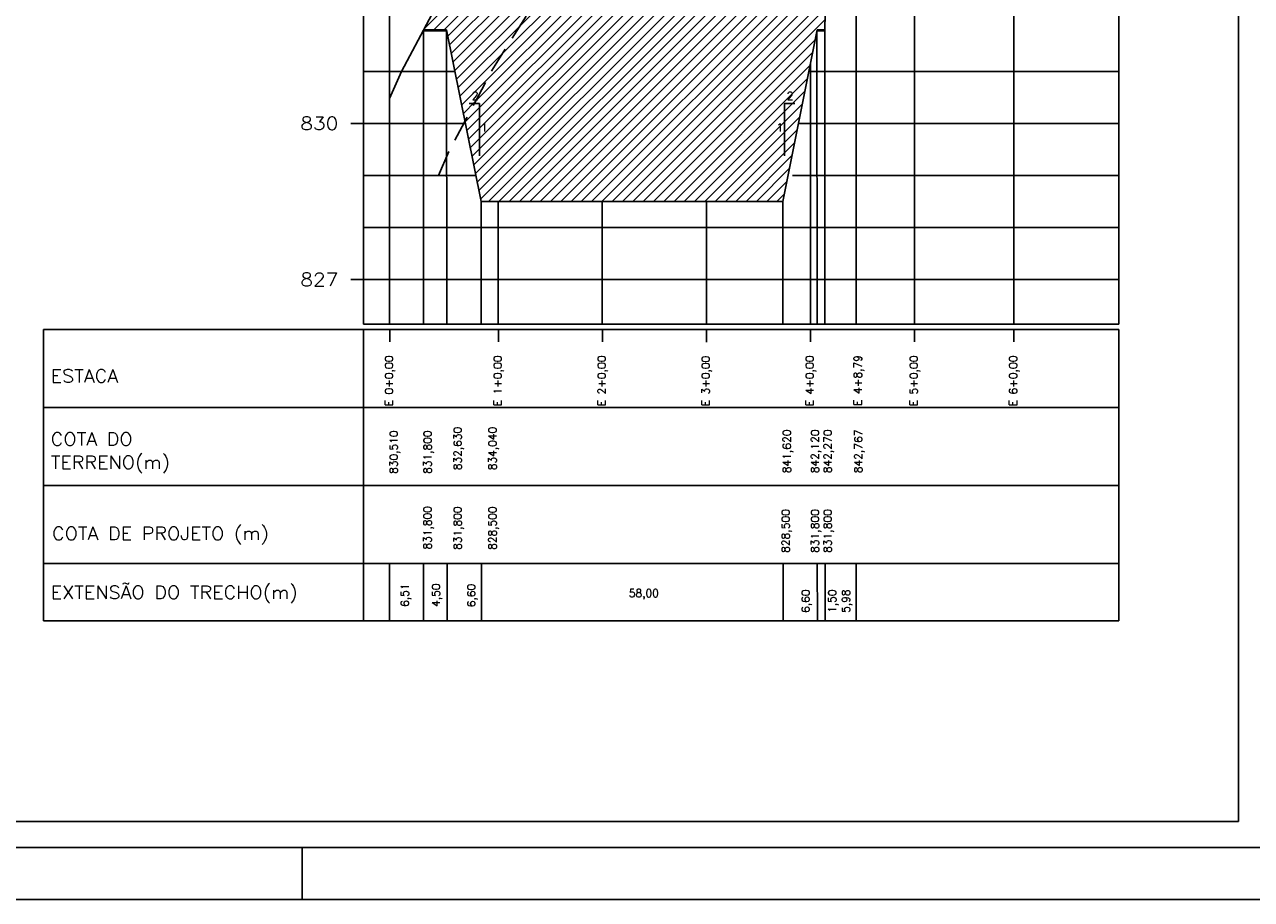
# Model space of a CAD drawing. Extents: x -1825 to 98, y 5678 to 6985.
# Tile 27 of 86: x -1408 to -1172, y 6391 to 6559. Entities that reach past the tile are written whole.
import ezdxf
from ezdxf.enums import TextEntityAlignment as Align

# ---------------------------------------------------------------- set-up
doc = ezdxf.new("R2010")
doc.units = 0
doc.header["$MEASUREMENT"] = 0
doc.linetypes.add('CONTINUO', pattern=[0])
doc.linetypes.add('DASHED', pattern=[0.75, 0.5, -0.25])
doc.layers.get('0').update_dxf_attribs({"linetype": 'CONTINUOUS'})
for name, color, linetype in [('-CORTE', 51, 'CONTINUOUS'), ('-PERFIL-ROCHA', 12, 'DASHED'), ('-ROCHA', 10, 'CONTINUO'), ('-TALUDI', 3, 'CONTINUOUS'), ('BASE', 6, 'CONTINUOUS'), ('PADRÃO', 7, 'CONTINUOUS'), ('PG-CORTE', 4, 'CONTINUOUS'), ('PG-LINE', 7, 'CONTINUOUS'), ('PG-MALHA', 7, 'CONTINUOUS'), ('PG-TERRENO', 6, 'CONTINUOUS'), ('PG-TXT-100', 3, 'CONTINUOUS'), ('PG-TXT-80', 2, 'CONTINUOUS')]:
    doc.layers.add(name, color=color, linetype=linetype)
doc.styles.add('ROMANS', font='romans.shx', dxfattribs={"height": 1.5})
pattern_1 = [(45, (-2564.0654, 179.2586), (-0.9899495, 0.9899495), [])]

msp = doc.modelspace()

# ---------------------------------------------------------------- hatches: boundary and pattern name
at = {"layer": '-CORTE'}
h = msp.add_hatch(dxfattribs=at)
h.set_pattern_fill('_USER', color=256, scale=1.4, angle=45, style=0, pattern_type=0)
h.set_pattern_definition(pattern_1)
h.paths.add_polyline_path([(-1251.66, 6641.38), (-1247.69, 6667.86), (-1257.21, 6660.18), (-1269.6, 6650.18), (-1281.25, 6640.18), (-1290.79, 6630.18), (-1299.39, 6620.18), (-1306.57, 6610.18), (-1311.26, 6600.18), (-1315.64, 6590.18), (-1320.02, 6580.18), (-1324.51, 6570.18), (-1329.83, 6560.18), (-1330.89, 6558.18), (-1326.44, 6558.18), (-1322.92, 6540.65), (-1320.41, 6545.37), (-1317.75, 6550.37), (-1308.21, 6565.47), (-1303.35, 6575.03), (-1298.45, 6584.29), (-1291, 6597.23), (-1286.43, 6602.96), (-1278.17, 6613.09), (-1270.69, 6622.03), (-1263.72, 6628.93)])
h.paths.add_polyline_path([(-1253.94, 6649.76), (-1252.82, 6649.76), (-1252.82, 6652.04), (-1253.94, 6652.04)], flags=24)
h.paths.add_polyline_path([(-1253.26, 6657.07), (-1249.53, 6657.07), (-1249.53, 6659.35), (-1253.26, 6659.35)], flags=24)
h.paths.add_polyline_path([(-1321.78, 6544.35), (-1320.01, 6544.35), (-1320.01, 6546.63), (-1321.78, 6546.63)], flags=24)
at = {"layer": '-ROCHA'}
h = msp.add_hatch(dxfattribs=at)
h.set_pattern_fill('_USER', color=256, scale=1.4, angle=45, style=0, pattern_type=0)
h.set_pattern_definition(pattern_1)
h.paths.add_polyline_path([(-1251.66, 6641.38), (-1263.72, 6628.93), (-1270.69, 6622.03), (-1278.17, 6613.09), (-1286.43, 6602.96), (-1291, 6597.23), (-1298.45, 6584.29), (-1303.35, 6575.03), (-1308.21, 6565.47), (-1317.75, 6550.37), (-1320.41, 6545.37), (-1322.92, 6540.65), (-1319.82, 6525.18), (-1261.82, 6525.18), (-1255.22, 6558.18), (-1253.74, 6558.18)])
h.paths.add_polyline_path([(-1258.39, 6595.26), (-1256.54, 6595.26), (-1256.54, 6597.54), (-1258.39, 6597.54)], flags=24)
h.paths.add_polyline_path([(-1255.88, 6605.66), (-1254.76, 6605.66), (-1254.76, 6607.94), (-1255.88, 6607.94)], flags=24)
h.paths.add_polyline_path([(-1261.19, 6544.35), (-1259.41, 6544.35), (-1259.41, 6546.63), (-1261.19, 6546.63)], flags=24)
h.paths.add_polyline_path([(-1262.96, 6538.27), (-1261.84, 6538.27), (-1261.84, 6540.55), (-1262.96, 6540.55)], flags=24)
h.paths.add_polyline_path([(-1319.84, 6538.27), (-1318.72, 6538.27), (-1318.72, 6540.55), (-1319.84, 6540.55)], flags=24)
h.paths.add_polyline_path([(-1321.78, 6544.35), (-1320.01, 6544.35), (-1320.01, 6546.63), (-1321.78, 6546.63)], flags=25)

# ---------------------------------------------------------------- linework, layer by layer
at = {"layer": '-PERFIL-ROCHA', "ltscale": 10, "flags": 128}
msp.add_lwpolyline([(-1327.99, 6530.17), (-1325.73, 6535.37), (-1320.41, 6545.37), (-1317.75, 6550.37), (-1308.21, 6565.47), (-1303.35, 6575.03), (-1298.45, 6584.29), (-1291, 6597.23), (-1286.43, 6602.96), (-1278.17, 6613.09), (-1270.69, 6622.03), (-1263.72, 6628.93), (-1247.79, 6645.37), (-1235.38, 6655.37), (-1227.78, 6664.28), (-1221.36, 6675.6), (-1217.33, 6682.77), (-1215.06, 6688.18)], dxfattribs=at)
at = {"layer": '-TALUDI', "flags": 128}
for points in [[(-1322.13, 6543.98), (-1320.13, 6543.98), (-1320.13, 6533.98)], [(-1259.51, 6543.98), (-1261.51, 6543.98), (-1261.51, 6533.98)]]:
    msp.add_lwpolyline(points, dxfattribs=at)
at = {"color": 11, "linetype": 'CONTINUOUS'}
msp.add_line((-1255.26, 6557.98), (-1253.75, 6557.98), dxfattribs=at)
at = {"layer": 'BASE', "color": 11, "linetype": 'CONTINUOUS'}
msp.add_line((-1330.89, 6557.98), (-1326.4, 6557.98), dxfattribs=at)
at = {"layer": 'PADRÃO', "color": 2}
msp.add_line((-1354.2, 6391.02), (-1354.2, 6401.02), dxfattribs=at)
msp.add_lwpolyline([(-1825.2, 6985.02), (-1825.2, 6391.02), (-984.2, 6391.02), (-984.2, 6985.02), (-1825.2, 6985.02)], dxfattribs=at)
at = {"layer": 'PADRÃO', "color": 1}
msp.add_lwpolyline([(-1800.2, 6401.02), (-994.2, 6401.02), (-994.2, 6975.02), (-1800.2, 6975.02)], close=True, dxfattribs=at)
at = {"layer": 'PADRÃO', "color": 2}
msp.add_lwpolyline([(-1795.2, 6406.02), (-1174.2, 6406.02), (-1174.2, 6970.02), (-1795.2, 6970.02)], close=True, dxfattribs=at)
at = {"layer": 'PG-CORTE', "linetype": 'CONTINUOUS'}
for p, q in [((-1253.74, 6558.18), (-1251.66, 6641.38)), ((-1319.82, 6525.18), (-1261.82, 6525.18)), ((-1318.93, 6525.18), (-1261.82, 6525.18)), ((-1317.67, 6525.18), (-1261.82, 6525.18))]:
    msp.add_line(p, q, dxfattribs=at)
at = {"layer": 'PG-CORTE', "color": 11, "linetype": 'CONTINUOUS'}
for p, q in [((-1330.89, 6558.18), (-1326.44, 6558.18)), ((-1330.89, 6558.18), (-1326.44, 6558.18)), ((-1330.12, 6558.18), (-1326.44, 6558.18)), ((-1255.22, 6558.18), (-1253.74, 6558.18))]:
    msp.add_line(p, q, dxfattribs=at)
at = {"layer": 'PG-CORTE'}
for p, q in [((-1326.44, 6558.18), (-1319.82, 6525.18)), ((-1261.82, 6525.18), (-1255.22, 6558.18))]:
    msp.add_line(p, q, dxfattribs=at)
at = {"layer": 'PG-LINE', "color": 3, "linetype": 'CONTINUOUS'}
for p, q in [((-1247.69, 6667.86), (-1247.69, 6501.58)), ((-1330.89, 6558.18), (-1330.89, 6501.58)), ((-1326.44, 6558.18), (-1326.4, 6501.58)), ((-1255.24, 6557.98), (-1255.2, 6501.58)), ((-1253.74, 6558.18), (-1253.7, 6501.58)), ((-1319.82, 6525.19), (-1319.8, 6501.58)), ((-1261.82, 6525.2), (-1261.8, 6501.58)), ((-1337.4, 6455.58), (-1337.4, 6444.57)), ((-1330.89, 6455.58), (-1330.89, 6444.57)), ((-1326.37, 6455.58), (-1326.36, 6444.57)), ((-1319.77, 6455.58), (-1319.76, 6444.57)), ((-1261.77, 6455.58), (-1261.76, 6444.57)), ((-1255.17, 6455.58), (-1255.16, 6444.58)), ((-1253.67, 6455.58), (-1253.66, 6444.58)), ((-1247.69, 6455.58), (-1247.69, 6444.57))]:
    msp.add_line(p, q, dxfattribs=at)
at = {"layer": 'PG-MALHA', "linetype": 'CONTINUO'}
for p, q in [((-1217.4, 6730.28), (-1217.4, 6501.68)), ((-1337.4, 6730.18), (-1337.4, 6501.58)), ((-1236.51, 6730.18), (-1236.51, 6501.68)), ((-1256.51, 6551.72), (-1256.51, 6501.68)), ((-1316.51, 6525.18), (-1316.51, 6501.68)), ((-1296.51, 6525.18), (-1296.51, 6501.68)), ((-1276.51, 6525.18), (-1276.51, 6501.68))]:
    msp.add_line(p, q, dxfattribs=at)
at = {"layer": 'PG-MALHA', "color": 4, "linetype": 'CONTINUO'}
for p, q in [((-1197.17, 6730.18), (-1197.17, 6501.58)), ((-1403.96, 6500.58), (-1403.96, 6444.57)), ((-1197.17, 6500.58), (-1197.17, 6444.57)), ((-1403.96, 6444.57), (-1197.17, 6444.57))]:
    msp.add_line(p, q, dxfattribs=at)
for points in [[(-1342.4, 6730.18), (-1342.4, 6501.58)], [(-1342.4, 6501.58), (-1197.17, 6501.58)], [(-1403.96, 6500.58), (-1197.17, 6500.58)], [(-1342.4, 6500.58), (-1342.4, 6444.57)], [(-1403.96, 6485.58), (-1197.17, 6485.58)], [(-1403.96, 6470.58), (-1197.17, 6470.58)], [(-1403.96, 6455.58), (-1197.17, 6455.58)]]:
    msp.add_lwpolyline(points, dxfattribs=at)
at = {"layer": 'PG-MALHA', "linetype": 'CONTINUO'}
for points in [[(-1342.4, 6550.18), (-1324.83, 6550.18)], [(-1256.82, 6550.18), (-1197.17, 6550.18)], [(-1342.4, 6540.18), (-1322.83, 6540.18)], [(-1258.82, 6540.18), (-1197.17, 6540.18)], [(-1342.4, 6530.18), (-1320.83, 6530.18)], [(-1259.93, 6530.18), (-1197.17, 6530.18)], [(-1342.4, 6520.18), (-1197.17, 6520.18)], [(-1342.4, 6510.18), (-1197.17, 6510.18)], [(-1337.37, 6498.17), (-1337.37, 6500.59)], [(-1316.48, 6498.17), (-1316.48, 6500.59)], [(-1296.48, 6498.17), (-1296.48, 6500.59)], [(-1276.5, 6498.16), (-1276.5, 6500.58)], [(-1256.48, 6498.17), (-1256.48, 6500.59)], [(-1236.48, 6498.17), (-1236.48, 6500.59)], [(-1217.37, 6498.17), (-1217.37, 6500.59)]]:
    msp.add_lwpolyline(points, dxfattribs=at)
at = {"layer": 'PG-MALHA', "color": 5, "linetype": 'CONTINUO'}
for points in [[(-1344.87, 6540.18), (-1342.4, 6540.18)], [(-1344.87, 6510.18), (-1342.4, 6510.18)]]:
    msp.add_lwpolyline(points, dxfattribs=at)
at = {"layer": 'PG-TERRENO', "linetype": 'CONTINUO', "ltscale": 10, "flags": 128}
msp.add_lwpolyline([(-1337.41, 6544.98), (-1335.15, 6550.18), (-1329.83, 6560.18), (-1324.51, 6570.18), (-1320.02, 6580.18), (-1315.64, 6590.18), (-1311.26, 6600.18), (-1306.57, 6610.18), (-1299.39, 6620.18), (-1290.79, 6630.18), (-1281.25, 6640.18), (-1269.6, 6650.18), (-1257.21, 6660.18), (-1244.8, 6670.18), (-1238.74, 6680.18), (-1235.09, 6690.18), (-1231.44, 6700.18), (-1222.65, 6724.59)], dxfattribs=at)

# ---------------------------------------------------------------- texts
at = {"layer": '-TALUDI', "color": 2, "style": 'ROMANS'}
for s, p in [('2', (-1321.62, 6544.73)), ('2', (-1261.02, 6544.73)), ('1', (-1319.89, 6538.65)), ('1', (-1263.02, 6538.65))]:
    msp.add_text(s, height=1.52, dxfattribs=at).set_placement(p)
at = {"layer": 'PG-TXT-100', "style": 'ROMANS', "width": 1.080702}
for s, p, p2 in [('830', (-1354.57, 6538.93), (-1347.24, 6538.93)), ('827', (-1354.57, 6508.93), (-1347.24, 6508.93))]:
    msp.add_text(s, height=2.5, dxfattribs=at).set_placement(p, p2, align=Align.FIT)
for s, p in [('ESTACA', (-1402.56, 6490.4)), ('COTA DO', (-1402.56, 6478.26)), ('TERRENO(m)', (-1402.56, 6473.79)), ('COTA DE PROJETO (m)', (-1402.31, 6460.11)), ('EXTENSÃO DO TRECHO(m)', (-1402.56, 6448.8))]:
    msp.add_text(s, height=2.5, dxfattribs=at).set_placement(p)
at = {"layer": 'PG-TXT-80', "linetype": 'CONTINUOUS', "style": 'ROMANS'}
for s, p in [('E 0+0,00', (-1336.77, 6485.84)), ('E 1+0,00', (-1315.88, 6485.84)), ('E 2+0,00', (-1295.88, 6485.84)), ('E 3+0,00', (-1275.9, 6485.83)), ('E 4+0,00', (-1255.88, 6485.84)), ('E 5+0,00', (-1235.88, 6485.84)), ('E 6+0,00', (-1216.77, 6485.84))]:
    msp.add_text(s, height=1.5, rotation=90, dxfattribs=at).set_placement(p)
at = {"layer": 'PG-TXT-80', "style": 'ROMANS'}
for s, p in [('E 4+8,79', (-1246.64, 6485.92)), ('832,630', (-1323.59, 6473.51)), ('834,040', (-1316.87, 6473.51)), ('841,620', (-1260.28, 6472.97)), ('842,120', (-1254.88, 6472.97)), ('842,270', (-1252.44, 6472.97)), ('842,767', (-1246.55, 6472.97)), ('830,510', (-1335.86, 6472.81)), ('831,800', (-1329.36, 6472.81)), ('831,800', (-1329.37, 6458.27)), ('831,800', (-1323.59, 6458.2)), ('828,500', (-1316.87, 6458.2)), ('828,500', (-1260.51, 6457.66)), ('831,800', (-1254.88, 6457.66)), ('831,800', (-1252.44, 6457.66)), ('6,51', (-1333.73, 6447.24)), ('4,50', (-1327.74, 6447.24)), ('6,60', (-1320.96, 6447.18)), ('6,60', (-1256.66, 6446.08)), ('1,50', (-1251.56, 6446.08)), ('5,98', (-1248.92, 6446.08))]:
    msp.add_text(s, height=1.5, rotation=90, dxfattribs=at).set_placement(p)
msp.add_text('58,00', height=1.5, dxfattribs=at).set_placement((-1291.42, 6449.14))

doc.saveas('drawing.dxf')
